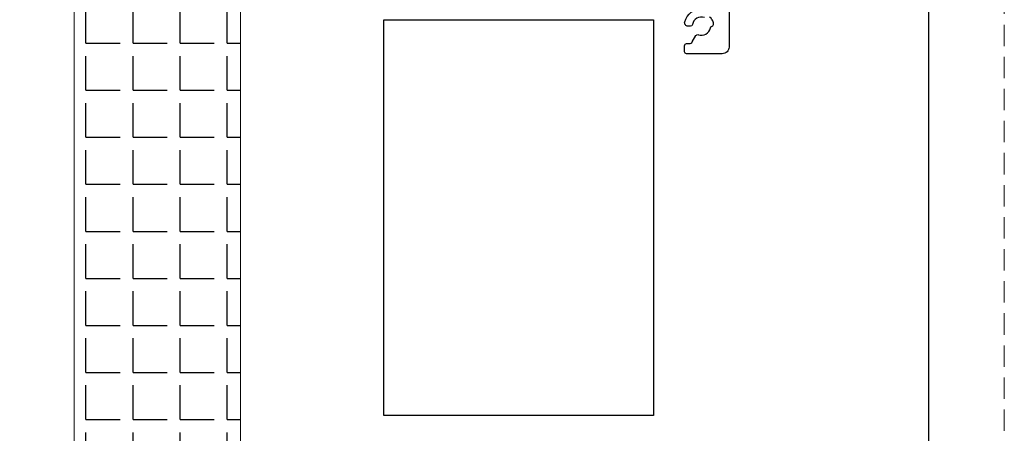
# Model space of a CAD drawing. Header units: millimetres. Extents: x -4223 to -3634, y -1019 to -603.
# Tile 22 of 26: x -3781 to -3634, y -762 to -701. Entities that reach past the tile are written whole.
import ezdxf

# ---------------------------------------------------------------- set-up
doc = ezdxf.new("R2010")
doc.units = ezdxf.units.MM
doc.linetypes.add('HIDDEN2', pattern=[4.7625, 3.175, -1.5875])
doc.layers.add('02___PRT_ALL_AXES', color=7, linetype='Continuous')
doc.layers.add('1', color=7, linetype='Continuous')
doc.layers.add('标注线', color=3, linetype='Continuous', lineweight=13)
doc.layers.add('虚线', color=9, linetype='HIDDEN2', lineweight=13)

msp = doc.modelspace()

# ---------------------------------------------------------------- hatches: boundary and pattern name
h = msp.add_hatch()
h.set_pattern_fill('ANGLE', color=2)
h.set_pattern_definition([(0, (-9666.0976, 5630.962), (0, 6.985), [5.08, -1.905]), (90, (-9666.0976, 5630.962), (-6.985, 4e-16), [5.08, -1.905])])
h.paths.add_polyline_path([(-3772.514, -636.925), (-3747.829, -636.925), (-3747.829, -842.827), (-3772.514, -842.827)])

# ---------------------------------------------------------------- linework, layer by layer
at = {"color": 0}
msp.add_lwpolyline([(-3645.699, -1007.96), (-3645.699, -613.96), (-4212.162, -613.96), (-4212.162, -1007.96)], close=True, dxfattribs=at)
at = {"layer": '02___PRT_ALL_AXES', "color": 7, "linetype": 'Continuous'}
msp.add_lwpolyline([(-3726.532, -700.933), (-3686.532, -700.933), (-3686.532, -759.719), (-3726.532, -759.719)], close=True, dxfattribs=at)
at = {"layer": '1', "color": 6, "linetype": 'Continuous'}
for points in [[(-3675.327, -641.993), (-3675.327, -704.993, -0.4142136), (-3676.327, -705.993), (-3681.615, -705.993, -0.4142136), (-3681.915, -705.693), (-3681.915, -704.793, -0.4142136), (-3681.615, -704.493), (-3681.217, -704.493, 0.2679492), (-3680.784, -704.243), (-3680.238, -703.298, -0.3616215), (-3679.878, -703.166, 0.4612637), (-3678.1, -702.139, -0.3148851), (-3677.855, -701.898, 0.4205269), (-3677.61, -701.545, 0.0837841), (-3677.825, -700.968, 0.0837841), (-3678.217, -700.494, 0.4205269)], [(-3678.976, -700.621, 0.4612637), (-3680.755, -701.648, -0.3616215), (-3681.05, -701.893), (-3681.415, -701.893, -0.4883646), (-3681.9, -701.271, -0.3623084), (-3679.259, -699.349, 0.433674)]]:
    msp.add_lwpolyline(points, format="xyb", dxfattribs=at)
at = {"layer": '标注线', "color": 0}
msp.add_lwpolyline([(-3772.514, -636.925), (-3747.829, -636.925), (-3747.829, -842.827), (-3772.514, -842.827)], close=True, dxfattribs=at)
at = {"layer": '虚线', "color": 0}
msp.add_lwpolyline([(-4223.379, -1019.177), (-3634.482, -1019.177), (-3634.482, -602.743), (-4223.379, -602.743)], close=True, dxfattribs=at)

doc.saveas('drawing.dxf')
